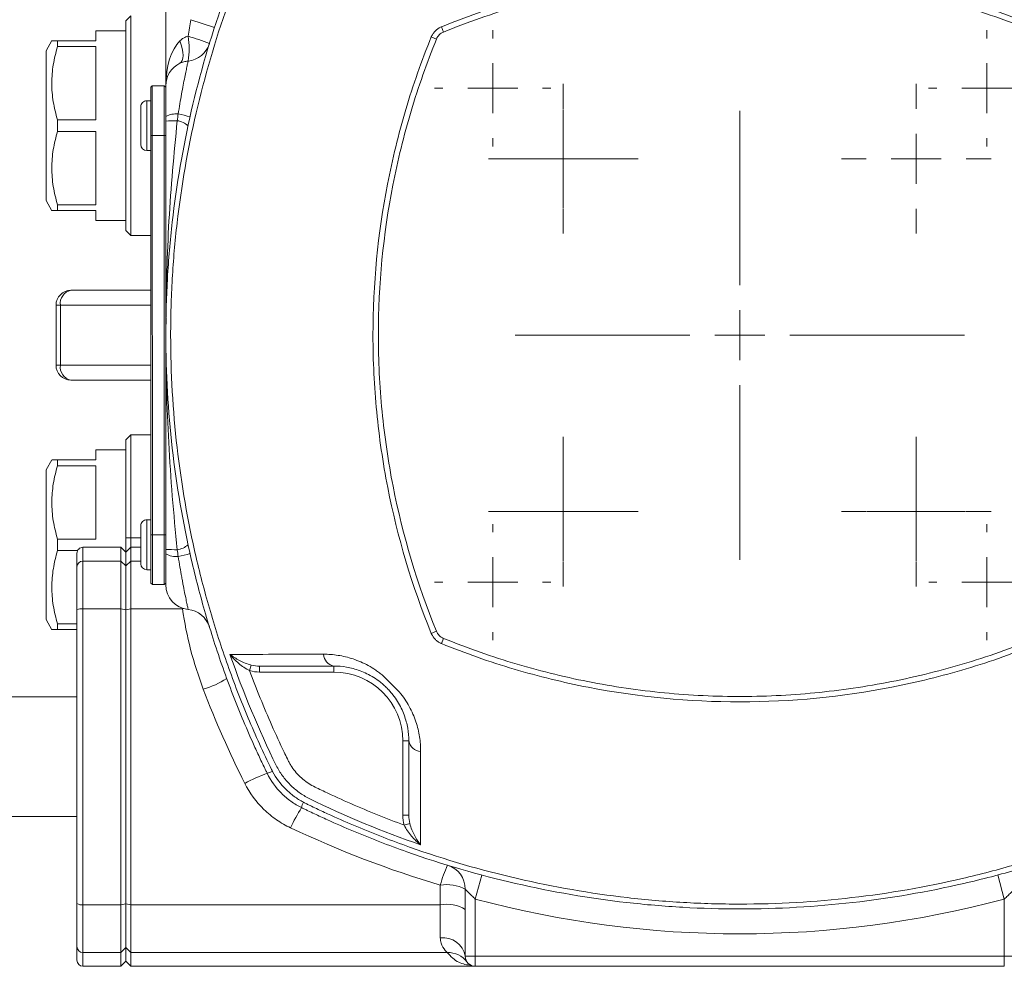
# Model space of a CAD drawing. Header units: millimetres. Extents: x 75 to 915, y -46 to 868.
# Tile 2 of 45: x 169 to 268, y -17 to 78. Entities that reach past the tile are written whole.
import ezdxf

# ---------------------------------------------------------------- set-up
doc = ezdxf.new("R2010")
doc.units = ezdxf.units.MM

# ---------------------------------------------------------------- blocks, each defined once
blk = doc.blocks.new('SW_CENTERMARKSYMBOL_3')
at = {"color": 0, "linetype": 'Continuous', "lineweight": 0}
for p, q in [((0, 5), (0, 20)), ((0, 0), (0, 2.5)), ((-5, 0), (-20, 0)), ((0, 0), (-2.5, 0)), ((0, 0), (0, -2.5)), ((0, 0), (2.5, 0)), ((5, 0), (20, 0)), ((0, -5), (0, -20))]:
    blk.add_line(p, q, dxfattribs=at)
blk = doc.blocks.new('SW_CENTERMARKSYMBOL_4')
at = {"color": 0, "linetype": 'Continuous', "lineweight": 0}
for p, q in [((0, 5), (0, 7.5)), ((0, 0), (0, 2.5)), ((-5, 0), (-7.5, 0)), ((0, 0), (-2.5, 0)), ((0, 0), (0, -2.5)), ((0, 0), (2.5, 0)), ((5, 0), (7.5, 0)), ((0, -5), (0, -7.5))]:
    blk.add_line(p, q, dxfattribs=at)
blk = doc.blocks.new('SW_CENTERMARKSYMBOL_5')
at = {"color": 0, "linetype": 'Continuous', "lineweight": 0}
for p, q in [((0, 5), (0, 7.5)), ((0, 0), (0, 2.5)), ((-5, 0), (-7.5, 0)), ((0, 0), (-2.5, 0)), ((0, 0), (0, -2.5)), ((0, 0), (2.5, 0)), ((5, 0), (7.5, 0)), ((0, -5), (0, -7.5))]:
    blk.add_line(p, q, dxfattribs=at)
blk = doc.blocks.new('SW_CENTERMARKSYMBOL_7')
at = {"color": 0, "linetype": 'Continuous', "lineweight": 0}
for p, q in [((0, 5), (0, 5.825)), ((0, 0), (0, 2.5)), ((-5, 0), (-5.825, 0)), ((0, 0), (-2.5, 0)), ((0, 0), (0, -2.5)), ((0, 0), (2.5, 0)), ((5, 0), (5.825, 0)), ((0, -5), (0, -5.825))]:
    blk.add_line(p, q, dxfattribs=at)
blk = doc.blocks.new('SW_CENTERMARKSYMBOL_8')
at = {"color": 0, "linetype": 'Continuous', "lineweight": 0}
for p, q in [((0, 5), (0, 22.5)), ((0, 0), (0, 2.5)), ((-5, 0), (-22.5, 0)), ((0, 0), (-2.5, 0)), ((0, 0), (0, -2.5)), ((0, 0), (2.5, 0)), ((5, 0), (22.5, 0)), ((0, -5), (0, -22.5))]:
    blk.add_line(p, q, dxfattribs=at)
blk = doc.blocks.new('SW_CENTERMARKSYMBOL_9')
at = {"color": 0, "linetype": 'Continuous', "lineweight": 0}
for p, q in [((0, 5), (0, 5.825)), ((0, 0), (0, 2.5)), ((-5, 0), (-5.825, 0)), ((0, 0), (-2.5, 0)), ((0, 0), (0, -2.5)), ((0, 0), (2.5, 0)), ((5, 0), (5.825, 0)), ((0, -5), (0, -5.825))]:
    blk.add_line(p, q, dxfattribs=at)
blk = doc.blocks.new('SW_CENTERMARKSYMBOL_10')
at = {"color": 0, "linetype": 'Continuous', "lineweight": 0}
for p, q in [((0, 5), (0, 5.825)), ((0, 0), (0, 2.5)), ((-5, 0), (-5.825, 0)), ((0, 0), (-2.5, 0)), ((0, 0), (0, -2.5)), ((0, 0), (2.5, 0)), ((5, 0), (5.825, 0)), ((0, -5), (0, -5.825))]:
    blk.add_line(p, q, dxfattribs=at)
blk = doc.blocks.new('SW_CENTERMARKSYMBOL_11')
at = {"color": 0, "linetype": 'Continuous', "lineweight": 0}
for p, q in [((0, 5), (0, 5.825)), ((0, 0), (0, 2.5)), ((-5, 0), (-5.825, 0)), ((0, 0), (-2.5, 0)), ((0, 0), (0, -2.5)), ((0, 0), (2.5, 0)), ((5, 0), (5.825, 0)), ((0, -5), (0, -5.825))]:
    blk.add_line(p, q, dxfattribs=at)
blk = doc.blocks.new('SW_CENTERMARKSYMBOL_12')
at = {"color": 0, "linetype": 'Continuous', "lineweight": 0}
for p, q in [((0, 2.5), (0, 4.95)), ((0, 0), (0, 2.5)), ((-2.5, 0), (-4.95, 0)), ((0, 0), (-2.5, 0)), ((0, 0), (0, -2.5)), ((0, 0), (2.5, 0)), ((2.5, 0), (4.95, 0)), ((0, -2.5), (0, -4.95))]:
    blk.add_line(p, q, dxfattribs=at)
blk = doc.blocks.new('SW_CENTERMARKSYMBOL_13')
at = {"color": 0, "linetype": 'Continuous', "lineweight": 0}
for p, q in [((0, 5), (0, 7.5)), ((0, 0), (0, 2.5)), ((-5, 0), (-7.5, 0)), ((0, 0), (-2.5, 0)), ((0, 0), (0, -2.5)), ((0, 0), (2.5, 0)), ((5, 0), (7.5, 0)), ((0, -5), (0, -7.5))]:
    blk.add_line(p, q, dxfattribs=at)
blk = doc.blocks.new('SW_CENTERMARKSYMBOL_14')
at = {"color": 0, "linetype": 'Continuous', "lineweight": 0}
for p, q in [((0, 2.5), (0, 4.95)), ((0, 0), (0, 2.5)), ((-2.5, 0), (-4.95, 0)), ((0, 0), (-2.5, 0)), ((0, 0), (0, -2.5)), ((0, 0), (2.5, 0)), ((2.5, 0), (4.95, 0)), ((0, -2.5), (0, -4.95))]:
    blk.add_line(p, q, dxfattribs=at)
blk = doc.blocks.new('SW_CENTERMARKSYMBOL_15')
at = {"color": 0, "linetype": 'Continuous', "lineweight": 0}
for p, q in [((0, 2.5), (0, 4.95)), ((0, 0), (0, 2.5)), ((-2.5, 0), (-4.95, 0)), ((0, 0), (-2.5, 0)), ((0, 0), (0, -2.5)), ((0, 0), (2.5, 0)), ((2.5, 0), (4.95, 0)), ((0, -2.5), (0, -4.95))]:
    blk.add_line(p, q, dxfattribs=at)
blk = doc.blocks.new('SW_CENTERMARKSYMBOL_16')
at = {"color": 0, "linetype": 'Continuous', "lineweight": 0}
for p, q in [((0, 5), (0, 7.5)), ((0, 0), (0, 2.5)), ((-5, 0), (-7.5, 0)), ((0, 0), (-2.5, 0)), ((0, 0), (0, -2.5)), ((0, 0), (2.5, 0)), ((5, 0), (7.5, 0)), ((0, -5), (0, -7.5))]:
    blk.add_line(p, q, dxfattribs=at)

msp = doc.modelspace()

# ---------------------------------------------------------------- linework, layer by layer
at = {"color": 7, "linetype": 'Continuous', "lineweight": 15}
for p, q in [((183.921, 70.937), (183.919, 120.937)), ((180.421, 77.936), (179.921, 77.436)), ((180.421, 77.936), (180.421, 55.936)), ((179.921, 56.436), (179.921, 77.436)), ((186.421, 77.559), (188.799, 76.788)), ((179.921, 76.436), (176.921, 76.436)), ((176.921, 75.436), (176.921, 76.436)), ((211.748, 76.319), (211.534, 76.843)), ((172.511, 75.458), (171.921, 74.436)), ((173.075, 74.86), (173.075, 75.436)), ((173.075, 75.436), (176.921, 75.436)), ((211.039, 75.61), (210.515, 75.824)), ((171.921, 59.436), (171.921, 74.436)), ((176.921, 74.861), (173.075, 74.86)), ((176.921, 67.512), (176.921, 74.861)), ((182.571, 70.937), (182.421, 70.787)), ((182.421, 65.937), (182.421, 70.787)), ((182.571, 70.937), (182.571, 65.937)), ((182.571, 70.937), (183.771, 70.937)), ((183.771, 65.937), (183.771, 70.937)), ((183.921, 70.787), (183.771, 70.937)), ((183.921, 67.857), (183.921, 70.937)), ((182.421, 69.437), (182.021, 69.436)), ((181.421, 66.936), (181.421, 68.836)), ((173.076, 66.36), (173.076, 67.512)), ((173.076, 67.512), (176.921, 67.512)), ((183.921, 67.857), (183.921, 65.937)), ((176.921, 66.361), (173.076, 66.36)), ((176.921, 59.012), (176.921, 66.361)), ((181.421, 65.036), (181.421, 66.936)), ((182.571, 65.937), (182.421, 65.937)), ((182.422, 25.937), (182.421, 65.937)), ((182.571, 65.937), (183.771, 65.937)), ((182.571, 65.937), (182.572, 25.937)), ((183.921, 65.937), (183.771, 65.937)), ((183.772, 25.937), (183.771, 65.937)), ((183.921, 65.937), (183.921, 46.112)), ((182.021, 64.436), (182.421, 64.437)), ((171.921, 59.436), (172.512, 58.413)), ((173.076, 58.436), (173.076, 59.012)), ((173.076, 59.012), (176.921, 59.012)), ((176.921, 58.436), (173.076, 58.436)), ((176.921, 57.436), (176.921, 58.436)), ((176.921, 57.436), (179.921, 57.436)), ((179.921, 56.436), (180.421, 55.936)), ((180.421, 55.936), (182.421, 55.937)), ((174.422, 50.438), (182.421, 50.438)), ((172.922, 48.938), (173.361, 48.938)), ((172.922, 48.938), (172.922, 42.938)), ((173.361, 42.938), (173.361, 48.938)), ((183.921, 45.762), (183.922, 25.937)), ((172.922, 42.938), (173.361, 42.938)), ((174.422, 41.438), (182.422, 41.438)), ((180.422, 35.936), (179.922, 35.436)), ((182.422, 35.937), (180.422, 35.936)), ((180.422, 35.936), (180.422, 25.645)), ((179.922, 25.613), (179.922, 35.436)), ((179.922, 34.436), (176.922, 34.436)), ((176.922, 33.436), (176.922, 34.436)), ((172.512, 33.458), (171.922, 32.436)), ((173.077, 32.86), (173.077, 33.436)), ((173.077, 33.436), (176.922, 33.436)), ((176.922, 32.861), (173.077, 32.86)), ((176.922, 25.512), (176.922, 32.861)), ((171.922, 17.436), (171.922, 32.436)), ((181.422, 24.936), (181.422, 26.836)), ((182.422, 27.437), (182.022, 27.436)), ((182.572, 25.937), (182.422, 25.937)), ((182.422, 21.087), (182.422, 25.937)), ((182.572, 25.937), (183.772, 25.937)), ((182.572, 25.937), (182.572, 20.937)), ((183.922, 25.937), (183.772, 25.937)), ((183.772, 20.937), (183.772, 25.937)), ((183.922, 25.937), (183.922, 24.016)), ((173.077, 24.36), (173.077, 25.512)), ((173.077, 25.512), (176.922, 25.512)), ((179.422, 24.686), (175.622, 24.686)), ((179.922, 24.186), (179.422, 24.686)), ((179.422, 23.3), (179.422, 24.686)), ((179.922, 25.613), (180.422, 25.645)), ((179.922, 24.186), (179.922, 25.613)), ((180.422, 24.686), (179.922, 24.186)), ((180.422, 25.645), (180.422, 24.686)), ((181.422, 24.686), (180.422, 24.686)), ((180.422, 24.686), (180.422, 23.3)), ((181.422, 23.036), (181.422, 24.936)), ((175.088, 24.361), (173.077, 24.36)), ((175.022, 22.71), (175.022, 24.086)), ((179.922, 22.809), (179.922, 24.186)), ((183.922, 20.937), (183.922, 24.016)), ((175.022, 18.405), (175.022, 22.71)), ((175.622, 23.3), (175.622, 18.516)), ((175.622, 23.3), (179.422, 23.3)), ((179.422, 18.516), (179.422, 23.3)), ((179.922, 22.809), (179.422, 23.3)), ((180.422, 23.3), (179.922, 22.809)), ((179.922, 18.423), (179.922, 22.809)), ((180.422, 23.3), (180.422, 18.516)), ((182.022, 22.436), (182.422, 22.437)), ((182.422, 21.087), (182.572, 20.937)), ((182.572, 20.937), (183.772, 20.937)), ((183.772, 20.937), (183.922, 21.087)), ((175.023, -11.032), (175.022, 18.405)), ((175.622, 18.516), (175.623, -11.143)), ((175.622, 18.516), (179.422, 18.516)), ((179.423, -11.143), (179.422, 18.516)), ((179.922, 18.423), (179.422, 18.516)), ((180.422, 18.516), (179.922, 18.423)), ((179.923, -11.051), (179.922, 18.423)), ((180.422, 18.516), (180.423, -11.143)), ((180.422, 18.516), (185.603, 18.516)), ((171.922, 17.436), (172.513, 16.413)), ((173.077, 16.436), (173.077, 17.012)), ((173.077, 17.012), (175.022, 17.012)), ((175.022, 16.436), (173.077, 16.436)), ((211.041, 16.264), (210.516, 16.05)), ((211.75, 15.556), (211.535, 15.031)), ((192.483, 12.879), (192.319, 12.317)), ((193.309, 12.778), (193.309, 12.178)), ((200.764, 12.178), (193.309, 12.178)), ((200.764, 12.778), (200.764, 12.178)), ((175.023, 9.686), (162.623, 9.686)), ((208.264, 5.279), (207.664, 5.279)), ((207.664, -2.177), (207.664, 5.279)), ((162.623, -2.314), (175.023, -2.314)), ((208.264, -2.177), (207.664, -2.177)), ((208.365, -3.003), (207.803, -3.166)), ((214.923, -10.578), (215.569, -8.163)), ((267.923, -10.576), (267.277, -8.161)), ((211.423, -11.142), (211.423, -9.172)), ((213.923, -16.313), (213.923, -9.574)), ((214.923, -10.578), (214.923, -16.313)), ((267.923, -16.311), (267.923, -10.576)), ((175.023, -15.338), (175.023, -11.032)), ((175.623, -11.143), (179.423, -11.143)), ((175.623, -11.143), (175.623, -15.927)), ((179.923, -11.051), (179.423, -11.143)), ((179.423, -15.927), (179.423, -11.143)), ((180.423, -11.143), (179.923, -11.051)), ((179.923, -15.436), (179.923, -11.051)), ((180.423, -11.143), (211.423, -11.142)), ((180.423, -11.143), (180.423, -15.927)), ((211.423, -14.465), (211.423, -11.142)), ((175.023, -16.714), (175.023, -15.338)), ((179.923, -15.436), (179.423, -15.927)), ((180.423, -15.927), (179.923, -15.436)), ((179.923, -16.814), (179.923, -15.436)), ((175.623, -15.927), (179.423, -15.927)), ((179.423, -17.314), (179.423, -15.927)), ((180.423, -15.927), (212.101, -15.926)), ((180.423, -15.927), (180.423, -17.314)), ((213.923, -16.313), (214.923, -16.313)), ((214.923, -16.313), (267.923, -16.311)), ((214.923, -17.313), (214.923, -16.313)), ((268.923, -16.311), (267.923, -16.311)), ((267.923, -17.311), (267.923, -16.311)), ((175.623, -17.314), (179.423, -17.314)), ((179.423, -17.314), (179.923, -16.814)), ((179.923, -16.814), (180.423, -17.314)), ((180.423, -17.314), (214.923, -17.313)), ((267.923, -17.311), (214.923, -17.313))]:
    msp.add_line(p, q, dxfattribs=at)
at = {"color": 8, "linetype": 'Continuous', "lineweight": 15}
for p, q in [((182.021, 64.436), (182.021, 69.436)), ((173.361, 48.938), (182.421, 48.938)), ((183.922, 46.358), (183.945, 47.678)), ((173.361, 42.938), (182.422, 42.938)), ((182.022, 22.436), (182.022, 27.436)), ((175.622, 24.686), (175.622, 23.3)), ((180.422, 25.645), (181.422, 25.645)), ((180.422, 23.3), (181.422, 23.3)), ((185.603, 18.516), (185.734, 18.533)), ((175.623, -15.927), (175.623, -17.314))]:
    msp.add_line(p, q, dxfattribs=at)
at = {"color": 7, "linetype": 'Continuous', "lineweight": 15, "flags": 128}
msp.add_lwpolyline([(185.331, 73.187), (185.469, 73.295), (185.571, 73.466), (185.633, 73.696), (185.654, 73.978), (185.633, 74.303), (185.571, 74.662), (185.469, 75.043), (185.331, 75.437)], dxfattribs=at)
at = {"color": 7, "linetype": 'Continuous', "lineweight": 15}
for centre, radius, start, end in [((181.501, 58.86), 17.661, 67.40389, 74.71063), ((179.358, 74.655), 6.913, 349.6588, 10.34444), ((185.901, 75.896), 2.495, 275.91857, 342.98059), ((186.421, 70.937), 2.5, 115.84355, 180.00162), ((182.021, 68.836), 0.6, 90.00162, 180.00162), ((184.971, 65.936), 2.189, 84.92754, 118.65755), ((180.504, 46.392), 22.218, 74.75413, 77.89304), ((184.874, 52.862), 14.57, 89.25241, 93.74876), ((184.815, 65.444), 2.002, 48.16169, 82.86663), ((182.021, 65.036), 0.6, 180.00162, 270.00162), ((174.422, 48.938), 1.5, 90, 180), ((174.687, 49.125), 1.339, 101.42175, 188.04947), ((174.422, 42.938), 1.5, 180, 270), ((174.687, 42.75), 1.339, 171.95053, 258.57825), ((182.022, 26.836), 0.6, 90.00162, 180.00162), ((175.622, 24.086), 0.6, 90.00162, 180.00162), ((184.816, 26.429), 2.002, 277.13661, 311.84156), ((184.874, 39.011), 14.57, 266.25448, 270.75083), ((184.972, 25.937), 2.189, 241.34569, 275.0757), ((180.504, 45.481), 22.218, 282.1102, 285.24911), ((175.617, 22.705), 0.595, 89.50516, 179.49641), ((182.022, 23.036), 0.6, 180.00162, 270.00162), ((186.422, 20.937), 2.5, 180.00162, 264.03476), ((175.477, 17.623), 0.904, 80.7844, 120.22241), ((185.903, 15.964), 2.5, 17.00443, 84.03476), ((200.974, 14.021), 1.261, 182.58532, 260.38362), ((200.764, 5.278), 6.9, 0.00162, 90.00162), ((185.433, 18.489), 8.329, 285.63051, 303.45528), ((209.507, 5.489), 1.261, 189.61992, 267.41788), ((201.385, -17.146), 20.527, 110.8607, 117.74404), ((193.699, 3.935), 1.937, 281.1784, 298.11891), ((199.404, -1.778), 1.919, 151.86665, 168.97055), ((209.525, -9.23), 14.326, 146.91946, 156.13652), ((221.648, -11.805), 10.559, 154.04217, 165.55993), ((211.423, -9.574), 2.5, 0.00162, 72.98297), ((212.032, -13.362), 4.234, 63.46911, 98.27032), ((241.42, 88.438), 102.5, 255.01837, 284.98487), ((175.478, -10.251), 0.904, 239.78083, 279.21884), ((212.027, -14.862), 3.768, 59.78083, 99.21884), ((211.707, -16.696), 2.249, 9.82179, 97.2437), ((175.618, -15.332), 0.595, 180.50684, 270.49808), ((175.623, -16.714), 0.6, 180.00162, 270.00162), ((212.175, -18.341), 2.416, 36.49374, 91.74801), ((214.923, -16.313), 1, 180.00162, 270.00162)]:
    msp.add_arc(centre, radius, start, end, dxfattribs=at)
msp.add_ellipse((186.421, 70.937), major_axis=(0, 5), ratio=0.5, start_param=0.451027, end_param=1.570796, dxfattribs=at)
for points, knots in [([(194.075, 2.035), (194.023, 2.142), (193.97, 2.249), (193.867, 2.464), (193.711, 2.786), (193.353, 3.539), (192.653, 5.053), (192.082, 6.362), (190.976, 8.996), (190.289, 10.773), (189.017, 14.368), (188.433, 16.181), (187.375, 19.818), (186.899, 21.645), (185.63, 27.154), (184.993, 30.861), (184.139, 38.345), (183.922, 42.122), (183.921, 47.842), (183.976, 49.744), (184.192, 53.525), (184.353, 55.406), (184.994, 61.021), (185.63, 64.729), (187.322, 72.07), (188.378, 75.704), (190.287, 81.098), (190.974, 82.876), (192.079, 85.511), (192.46, 86.384), (193.051, 87.685), (193.351, 88.334), (193.709, 89.088), (193.864, 89.41), (193.968, 89.624), (194.02, 89.732), (194.072, 89.839)], [0, 0, 0, 0, 0.003906, 0.003906, 0.007813, 0.015625, 0.03125, 0.0625, 0.0625, 0.125, 0.125, 0.1875, 0.1875, 0.25, 0.25, 0.375, 0.375, 0.5, 0.5, 0.5625, 0.5625, 0.625, 0.625, 0.75, 0.75, 0.875, 0.875, 0.9375, 0.9375, 0.96875, 0.96875, 0.984375, 0.992188, 0.996094, 0.996094, 1, 1, 1, 1]), ([(194.516, 89.468), (194.488, 89.415), (194.464, 89.362), (194.412, 89.255), (194.334, 89.096), (194.155, 88.723), (193.799, 87.976), (193.105, 86.475), (192.537, 85.176), (191.439, 82.564), (190.756, 80.8), (188.858, 75.453), (187.806, 71.851), (186.118, 64.572), (185.481, 60.897), (184.839, 55.328), (184.677, 53.463), (184.515, 50.65), (184.474, 49.711), (184.42, 47.826), (184.406, 46.881), (184.406, 42.153), (184.625, 38.407), (185.481, 30.986), (186.117, 27.31), (187.384, 21.849), (187.858, 20.037), (188.912, 16.432), (189.493, 14.635), (190.759, 11.071), (191.441, 9.309), (192.54, 6.697), (192.918, 5.832), (193.699, 4.111), (194.103, 3.255), (194.518, 2.406)], [0, 0, 0, 0, 0.001953, 0.001953, 0.003906, 0.007813, 0.015625, 0.03125, 0.0625, 0.0625, 0.125, 0.125, 0.25, 0.25, 0.375, 0.375, 0.4375, 0.4375, 0.46875, 0.46875, 0.5, 0.5, 0.625, 0.625, 0.75, 0.75, 0.8125, 0.8125, 0.875, 0.875, 0.9375, 0.9375, 0.96875, 0.96875, 1, 1, 1, 1]), ([(211.534, 76.843), (212.725, 77.328), (213.927, 77.783), (216.353, 78.635), (217.578, 79.031), (221.264, 80.128), (223.741, 80.735), (231.227, 82.193), (236.293, 82.687), (246.578, 82.685), (251.652, 82.19), (257.911, 80.966), (259.159, 80.691), (261.645, 80.079), (262.886, 79.741), (266.58, 78.638), (269.005, 77.784), (271.386, 76.813)], [0, 0, 0, 0, 0.0625, 0.0625, 0.125, 0.125, 0.25, 0.25, 0.5, 0.5, 0.75, 0.75, 0.8125, 0.8125, 0.875, 0.875, 1, 1, 1, 1]), ([(271.96, 75.222), (271.899, 75.373), (271.838, 75.523), (271.716, 75.824), (271.623, 75.962), (271.446, 76.129), (271.379, 76.178), (271.24, 76.261), (271.164, 76.292), (270.938, 76.384), (270.786, 76.445), (270.029, 76.749), (269.42, 76.984), (267.585, 77.666), (266.352, 78.091), (263.865, 78.878), (262.61, 79.241), (260.09, 79.902), (258.826, 80.201), (252.484, 81.534), (247.34, 82.096), (240.821, 82.155), (239.516, 82.134), (236.921, 82.027), (235.629, 81.942), (231.768, 81.591), (229.213, 81.231), (224.143, 80.261), (221.627, 79.651), (217.884, 78.542), (216.64, 78.14), (214.177, 77.275), (212.956, 76.812), (211.748, 76.319)], [0, 0, 0, 0, 0.007813, 0.007813, 0.015625, 0.015625, 0.019531, 0.019531, 0.023438, 0.023438, 0.03125, 0.03125, 0.0625, 0.0625, 0.125, 0.125, 0.1875, 0.1875, 0.25, 0.25, 0.5, 0.5, 0.5625, 0.5625, 0.625, 0.625, 0.75, 0.75, 0.875, 0.875, 0.9375, 0.9375, 1, 1, 1, 1]), ([(210.546, 75.902), (210.595, 76.001), (210.653, 76.095), (210.779, 76.271), (210.849, 76.354), (211.08, 76.585), (211.259, 76.714), (211.455, 76.812)], [0, 0, 0, 0, 0.25, 0.25, 0.5, 0.5, 1, 1, 1, 1]), ([(211.748, 76.319), (211.668, 76.286), (211.588, 76.253), (211.441, 76.163), (211.372, 76.108), (211.25, 75.986), (211.197, 75.919), (211.129, 75.809), (211.108, 75.77), (211.071, 75.691), (211.056, 75.651), (211.039, 75.61)], [0, 0, 0, 0, 0.25, 0.25, 0.5, 0.5, 0.75, 0.75, 0.875, 0.875, 1, 1, 1, 1]), ([(211.455, 76.812), (211.455, 76.812), (211.456, 76.812), (211.456, 76.812), (211.482, 76.822), (211.508, 76.833), (211.534, 76.843)], [-0.00000006, -0.00000006, -0.00000006, -0.00000006, 0, 0, 0, 0.00008441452, 0.00008441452, 0.00008441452, 0.00008441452]), ([(172.549, 75.436), (172.537, 75.436), (172.497, 75.436), (172.766, 75.436), (173.022, 75.436), (173.075, 75.436)], [0, 0, 0, 0, 0.249746, 0.842193, 1, 1, 1, 1]), ([(185.331, 75.437), (185.443, 75.545), (185.566, 75.642), (185.843, 75.802), (185.997, 75.864), (186.159, 75.896)], [0, 0, 0, 0, 0.5, 0.5, 1, 1, 1, 1]), ([(210.516, 16.05), (208.576, 20.819), (207.128, 25.699), (205.664, 33.179), (205.295, 35.7), (204.923, 39.521), (204.829, 40.805), (204.705, 43.372), (204.674, 44.651), (204.673, 51.034), (205.16, 56.087), (206.374, 62.336), (206.647, 63.583), (207.257, 66.069), (207.593, 67.31), (208.693, 71.011), (209.545, 73.44), (210.515, 75.824)], [0, 0, 0, 0, 0.25, 0.25, 0.375, 0.375, 0.4375, 0.4375, 0.5, 0.5, 0.75, 0.75, 0.8125, 0.8125, 0.875, 0.875, 1, 1, 1, 1]), ([(211.039, 75.61), (210.074, 73.243), (209.226, 70.835), (208.129, 67.163), (207.794, 65.93), (207.187, 63.462), (206.914, 62.224), (205.701, 56.019), (205.213, 51.002), (205.214, 44.664), (205.245, 43.392), (205.369, 40.843), (205.463, 39.568), (205.835, 35.773), (206.204, 33.271), (207.665, 25.843), (209.109, 20.999), (211.041, 16.264)], [0, 0, 0, 0, 0.125, 0.125, 0.1875, 0.1875, 0.25, 0.25, 0.5, 0.5, 0.5625, 0.5625, 0.625, 0.625, 0.75, 0.75, 1, 1, 1, 1]), ([(210.515, 75.824), (210.525, 75.85), (210.536, 75.876), (210.546, 75.902), (210.546, 75.902), (210.546, 75.902), (210.546, 75.902)], [0, 0, 0, 0, 0.00008451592, 0.00008451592, 0.00008451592, 0.00008457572, 0.00008457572, 0.00008457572, 0.00008457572]), ([(173.075, 74.86), (172.896, 74.258), (172.751, 73.652), (172.552, 72.432), (172.499, 71.818), (172.497, 70.58), (172.55, 69.954), (172.75, 68.724), (172.896, 68.116), (173.076, 67.512)], [0, 0, 0, 0, 0.25, 0.25, 0.5, 0.5, 0.75, 0.75, 1, 1, 1, 1]), ([(185.164, 68.116), (185.218, 68.46), (185.273, 68.801), (185.386, 69.471), (185.442, 69.794), (185.554, 70.416), (185.61, 70.718), (185.718, 71.282), (185.769, 71.543), (185.865, 72.024), (185.911, 72.245), (185.991, 72.629), (186.026, 72.795), (186.085, 73.072), (186.109, 73.183), (186.143, 73.343), (186.154, 73.394), (186.159, 73.414)], [0, 0, 0, 0, 0.125, 0.125, 0.25, 0.25, 0.375, 0.375, 0.5, 0.5, 0.625, 0.625, 0.75, 0.75, 0.875, 0.875, 1, 1, 1, 1]), ([(186.159, 73.414), (186.004, 73.398), (185.854, 73.37), (185.578, 73.293), (185.45, 73.244), (185.331, 73.187)], [0, 0, 0, 0, 0.5, 0.5, 1, 1, 1, 1]), ([(183.921, 67.401), (183.921, 65.598), (183.921, 63.8), (183.921, 60.209), (183.921, 58.418), (183.921, 53.056), (183.921, 49.494), (183.921, 45.937)], [0, 0, 0, 0, 0.25, 0.25, 0.5, 0.5, 1, 1, 1, 1]), ([(173.076, 66.36), (172.896, 65.758), (172.751, 65.152), (172.553, 63.932), (172.499, 63.318), (172.498, 62.08), (172.551, 61.454), (172.75, 60.224), (172.896, 59.616), (173.076, 59.012)], [0, 0, 0, 0, 0.25, 0.25, 0.5, 0.5, 0.75, 0.75, 1, 1, 1, 1]), ([(173.076, 58.436), (173.022, 58.436), (172.772, 58.436), (172.501, 58.436), (172.54, 58.436), (172.552, 58.436)], [0, 0, 0, 0, 0.157805, 0.735384, 1, 1, 1, 1]), ([(185.065, 24.442), (184.88, 26.227), (184.715, 28.015), (184.43, 31.595), (184.31, 33.386), (184.02, 38.761), (183.922, 42.349), (183.921, 45.937)], [0, 0, 0, 0, 0.25, 0.25, 0.5, 0.5, 1, 1, 1, 1]), ([(183.922, 24.472), (183.922, 26.275), (183.922, 28.073), (183.922, 31.665), (183.922, 33.455), (183.922, 38.818), (183.922, 42.379), (183.921, 45.937)], [0, 0, 0, 0, 0.25, 0.25, 0.5, 0.5, 1, 1, 1, 1]), ([(173.077, 32.86), (172.897, 32.258), (172.752, 31.652), (172.553, 30.432), (172.5, 29.818), (172.499, 28.58), (172.552, 27.954), (172.751, 26.724), (172.897, 26.116), (173.077, 25.512)], [0, 0, 0, 0, 0.25, 0.25, 0.5, 0.5, 0.75, 0.75, 1, 1, 1, 1]), ([(172.55, 33.436), (172.538, 33.436), (172.498, 33.436), (172.767, 33.436), (173.023, 33.436), (173.077, 33.436)], [0, 0, 0, 0, 0.249746, 0.842193, 1, 1, 1, 1]), ([(173.077, 24.36), (172.897, 23.758), (172.753, 23.152), (172.554, 21.932), (172.5, 21.318), (172.499, 20.08), (172.552, 19.454), (172.752, 18.224), (172.897, 17.616), (173.077, 17.012)], [0, 0, 0, 0, 0.25, 0.25, 0.5, 0.5, 0.75, 0.75, 1, 1, 1, 1]), ([(186.162, 18.45), (186.162, 18.45), (186.155, 18.483), (186.126, 18.616), (186.105, 18.715), (186.049, 18.974), (186.015, 19.133), (185.936, 19.516), (185.891, 19.733), (185.792, 20.223), (185.739, 20.491), (185.656, 20.921), (185.628, 21.069), (185.571, 21.376), (185.541, 21.536), (185.454, 22.021), (185.395, 22.355), (185.279, 23.043), (185.221, 23.399), (185.165, 23.757)], [0, 0, 0, 0, 0.125, 0.125, 0.25, 0.25, 0.375, 0.375, 0.5, 0.5, 0.625, 0.625, 0.6875, 0.6875, 0.75, 0.75, 0.875, 0.875, 1, 1, 1, 1]), ([(187.677, 10.469), (187.181, 11.781), (186.755, 13.107), (186.058, 15.788), (185.786, 17.144), (185.603, 18.516)], [0, 0, 0, 0, 0.5, 0.5, 1, 1, 1, 1]), ([(187.841, 17.528), (187.883, 17.48), (187.998, 17.347), (188.122, 17.124), (188.218, 16.914), (188.263, 16.789), (188.28, 16.735), (188.285, 16.722), (188.287, 16.714), (188.289, 16.708), (188.291, 16.702), (188.29, 16.705), (188.281, 16.734), (188.247, 16.847), (188.229, 16.905)], [0, 0, 0, 0, 0.072882, 0.198598, 0.286704, 0.336746, 0.347374, 0.353686, 0.359826, 0.369218, 0.388757, 0.44825, 0.718462, 1, 1, 1, 1]), ([(173.077, 16.436), (173.023, 16.436), (172.773, 16.436), (172.503, 16.436), (172.541, 16.436), (172.553, 16.436)], [0, 0, 0, 0, 0.157805, 0.735384, 1, 1, 1, 1]), ([(210.548, 15.972), (210.548, 15.972), (210.548, 15.972), (210.548, 15.972), (210.537, 15.998), (210.527, 16.024), (210.516, 16.05)], [-0.00000006, -0.00000006, -0.00000006, -0.00000006, 0, 0, 0, 0.00008441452, 0.00008441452, 0.00008441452, 0.00008441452]), ([(211.457, 15.063), (211.359, 15.111), (211.265, 15.169), (211.089, 15.296), (211.006, 15.365), (210.775, 15.597), (210.645, 15.776), (210.548, 15.972)], [0, 0, 0, 0, 0.25, 0.25, 0.5, 0.5, 1, 1, 1, 1]), ([(211.041, 16.264), (211.074, 16.184), (211.107, 16.104), (211.197, 15.958), (211.252, 15.889), (211.373, 15.766), (211.441, 15.714), (211.551, 15.646), (211.589, 15.625), (211.668, 15.588), (211.709, 15.572), (211.75, 15.556)], [0, 0, 0, 0, 0.25, 0.25, 0.5, 0.5, 0.75, 0.75, 0.875, 0.875, 1, 1, 1, 1]), ([(211.75, 15.556), (212.958, 15.063), (214.179, 14.6), (216.641, 13.736), (217.884, 13.334), (221.633, 12.223), (224.153, 11.612), (229.229, 10.642), (231.786, 10.282), (235.65, 9.933), (236.942, 9.848), (239.537, 9.742), (240.842, 9.722), (244.753, 9.758), (247.342, 9.912), (252.482, 10.472), (255.033, 10.879), (258.833, 11.678), (260.095, 11.976), (262.61, 12.636), (263.864, 12.999), (266.352, 13.787), (267.586, 14.211), (269.421, 14.894), (270.03, 15.129), (270.787, 15.432), (270.939, 15.494), (271.165, 15.586), (271.241, 15.617), (271.382, 15.7), (271.448, 15.75), (271.567, 15.861), (271.621, 15.924), (271.712, 16.06), (271.749, 16.131), (271.841, 16.356), (271.901, 16.506), (271.962, 16.656)], [0, 0, 0, 0, 0.0625, 0.0625, 0.125, 0.125, 0.25, 0.25, 0.375, 0.375, 0.4375, 0.4375, 0.5, 0.5, 0.625, 0.625, 0.75, 0.75, 0.8125, 0.8125, 0.875, 0.875, 0.9375, 0.9375, 0.96875, 0.96875, 0.976563, 0.976563, 0.980469, 0.980469, 0.984375, 0.984375, 0.988281, 0.988281, 0.992188, 0.992188, 1, 1, 1, 1]), ([(211.535, 15.031), (211.509, 15.042), (211.483, 15.052), (211.457, 15.063), (211.457, 15.063), (211.457, 15.063), (211.457, 15.063)], [0, 0, 0, 0, 0.00008451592, 0.00008451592, 0.00008451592, 0.00008457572, 0.00008457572, 0.00008457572, 0.00008457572]), ([(271.388, 15.065), (269.007, 14.093), (266.581, 13.239), (261.654, 11.768), (259.17, 11.157), (251.669, 9.689), (246.599, 9.193), (236.316, 9.188), (231.246, 9.68), (223.75, 11.139), (221.27, 11.746), (216.346, 13.21), (213.917, 14.063), (211.535, 15.031)], [0, 0, 0, 0, 0.125, 0.125, 0.25, 0.25, 0.5, 0.5, 0.75, 0.75, 0.875, 0.875, 1, 1, 1, 1]), ([(190.351, 13.953), (191.756, 13.952), (193.243, 13.953), (196.368, 13.957), (198.005, 13.96), (199.715, 13.964)], [0, 0, 0, 0, 0.5, 0.5, 1, 1, 1, 1]), ([(192.483, 12.879), (192.267, 12.934), (192.063, 13.004), (191.67, 13.16), (191.482, 13.248), (191.129, 13.432), (190.961, 13.53), (190.643, 13.735), (190.491, 13.843), (190.351, 13.953)], [0, 0, 0, 0, 0.25, 0.25, 0.5, 0.5, 0.75, 0.75, 1, 1, 1, 1]), ([(192.319, 12.317), (192.115, 12.414), (191.924, 12.527), (191.558, 12.775), (191.384, 12.91), (191.058, 13.189), (190.904, 13.335), (190.614, 13.637), (190.477, 13.794), (190.351, 13.953)], [0, 0, 0, 0, 0.25, 0.25, 0.5, 0.5, 0.75, 0.75, 1, 1, 1, 1]), ([(199.715, 13.964), (200.194, 13.966), (200.68, 13.93), (201.669, 13.777), (202.171, 13.658), (203.191, 13.319), (203.701, 13.1), (204.456, 12.686), (204.706, 12.533), (205.074, 12.284), (205.195, 12.197), (205.435, 12.016), (205.556, 11.92), (205.672, 11.823)], [0, 0, 0, 0, 0.25, 0.25, 0.5, 0.5, 0.75, 0.75, 0.875, 0.875, 0.9375, 0.9375, 1, 1, 1, 1]), ([(192.319, 12.317), (193.005, 10.465), (193.746, 8.635), (194.939, 5.926), (195.351, 5.029), (195.883, 3.915), (195.99, 3.692), (196.152, 3.359), (196.206, 3.249), (196.323, 3.033), (196.385, 2.928), (196.71, 2.412), (197.017, 2.034), (197.554, 1.521), (197.746, 1.361), (198.139, 1.07), (198.342, 0.938), (198.761, 0.703), (198.978, 0.601), (199.41, 0.393), (200.491, -0.125), (201.582, -0.622), (204.218, -1.779), (206, -2.499), (207.803, -3.166)], [0, 0, 0, 0, 0.25, 0.25, 0.375, 0.375, 0.40625, 0.40625, 0.421875, 0.421875, 0.4375, 0.4375, 0.5, 0.5, 0.53125, 0.53125, 0.5625, 0.5625, 0.59375, 0.59375, 0.625, 0.75, 0.75, 1, 1, 1, 1]), ([(200.764, 12.778), (199.429, 12.778), (198.14, 12.778), (195.654, 12.778), (194.456, 12.778), (193.309, 12.778)], [0, 0, 0, 0, 0.5, 0.5, 1, 1, 1, 1]), ([(208.264, 5.279), (208.264, 5.691), (208.23, 6.116), (208.081, 6.981), (207.967, 7.423), (207.717, 8.101), (207.62, 8.33), (207.399, 8.784), (207.276, 9.009), (206.998, 9.457), (206.844, 9.679), (206.585, 10.009), (206.496, 10.117), (206.302, 10.338), (206.197, 10.452), (205.977, 10.673), (205.866, 10.778), (205.697, 10.928), (205.641, 10.977), (205.531, 11.069), (205.477, 11.113), (205.201, 11.332), (204.977, 11.489), (204.522, 11.774), (204.293, 11.901), (203.836, 12.125), (203.608, 12.223), (203.151, 12.392), (202.924, 12.464), (202.478, 12.584), (202.257, 12.632), (201.604, 12.744), (201.179, 12.778), (200.764, 12.778)], [0, 0, 0, 0, 0.125, 0.125, 0.25, 0.25, 0.3125, 0.3125, 0.375, 0.375, 0.4375, 0.4375, 0.46875, 0.46875, 0.5, 0.5, 0.53125, 0.53125, 0.546875, 0.546875, 0.5625, 0.5625, 0.625, 0.625, 0.6875, 0.6875, 0.75, 0.75, 0.8125, 0.8125, 0.875, 0.875, 1, 1, 1, 1]), ([(205.672, 11.823), (205.801, 11.685), (205.939, 11.551), (206.214, 11.282), (206.351, 11.145), (206.627, 10.868), (206.766, 10.729), (207.037, 10.454), (207.171, 10.317), (207.308, 10.187)], [0, 0, 0, 0, 0.25, 0.25, 0.5, 0.5, 0.75, 0.75, 1, 1, 1, 1]), ([(207.308, 10.187), (207.703, 9.714), (208.032, 9.224), (208.444, 8.474), (208.568, 8.221), (208.79, 7.711), (208.888, 7.454), (209.142, 6.693), (209.261, 6.191), (209.416, 5.201), (209.451, 4.71), (209.45, 4.23)], [0, 0, 0, 0, 0.25, 0.25, 0.375, 0.375, 0.5, 0.5, 0.75, 0.75, 1, 1, 1, 1]), ([(208.264, -2.177), (208.264, -1.029), (208.264, 0.169), (208.264, 2.655), (208.264, 3.944), (208.264, 5.279)], [0, 0, 0, 0, 0.5, 0.5, 1, 1, 1, 1]), ([(209.45, 4.23), (209.446, 2.52), (209.442, 0.883), (209.439, -2.241), (209.439, -3.73), (209.44, -5.134)], [0, 0, 0, 0, 0.5, 0.5, 1, 1, 1, 1]), ([(197.521, -1.411), (197.146, -1.228), (196.791, -1.016), (196.121, -0.538), (195.806, -0.271), (194.921, 0.614), (194.441, 1.285), (194.075, 2.035)], [0, 0, 0, 0, 0.25, 0.25, 0.5, 0.5, 1, 1, 1, 1]), ([(194.518, 2.406), (194.518, 2.406), (194.518, 2.406), (194.518, 2.406), (194.549, 2.346), (194.581, 2.286), (194.612, 2.227)], [-0.0000000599, -0.0000000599, -0.0000000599, -0.0000000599, 0, 0, 0, 0.0002023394, 0.0002023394, 0.0002023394, 0.0002023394]), ([(194.612, 2.227), (194.964, 1.568), (195.404, 0.973), (196.196, 0.182), (196.476, -0.06), (197.07, -0.499), (197.383, -0.697), (197.712, -0.873)], [0, 0, 0, 0, 0.5, 0.5, 0.75, 0.75, 1, 1, 1, 1]), ([(198.286, -0.497), (198.111, -0.408), (197.937, -0.311), (197.601, -0.104), (197.437, 0.005), (196.959, 0.353), (196.655, 0.612), (196.098, 1.17), (195.842, 1.469), (195.494, 1.948), (195.383, 2.112), (195.175, 2.45), (195.078, 2.625), (194.989, 2.8)], [0, 0, 0, 0, 0.125, 0.125, 0.25, 0.25, 0.5, 0.5, 0.75, 0.75, 0.875, 0.875, 1, 1, 1, 1]), ([(196.423, -3.435), (195.928, -3.2), (195.458, -2.928), (194.568, -2.314), (194.147, -1.97), (192.966, -0.828), (192.323, 0.041), (191.829, 1.021)], [0, 0, 0, 0, 0.25, 0.25, 0.5, 0.5, 1, 1, 1, 1]), ([(197.712, -0.873), (197.772, -0.905), (197.832, -0.937), (197.892, -0.968), (197.892, -0.968), (197.892, -0.968), (197.892, -0.968)], [0, 0, 0, 0, 0.0002029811, 0.0002029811, 0.0002029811, 0.0002030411, 0.0002030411, 0.0002030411, 0.0002030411]), ([(197.892, -0.968), (197.944, -0.995), (197.998, -1.02), (198.104, -1.071), (198.264, -1.149), (198.637, -1.329), (199.384, -1.684), (200.885, -2.379), (202.183, -2.946), (204.796, -4.044), (206.559, -4.727), (211.907, -6.626), (215.509, -7.677), (222.787, -9.365), (226.463, -10.002), (232.032, -10.644), (233.897, -10.806), (236.709, -10.968), (237.649, -11.009), (239.533, -11.064), (240.479, -11.077), (245.207, -11.077), (248.953, -10.858), (256.374, -10.003), (260.05, -9.366), (265.511, -8.099), (267.322, -7.625), (270.928, -6.571), (272.724, -5.99), (276.289, -4.725), (278.051, -4.042), (280.663, -2.944), (281.528, -2.565), (283.249, -1.784), (284.105, -1.38), (284.954, -0.965)], [0, 0, 0, 0, 0.001953, 0.001953, 0.003906, 0.007813, 0.015625, 0.03125, 0.0625, 0.0625, 0.125, 0.125, 0.25, 0.25, 0.375, 0.375, 0.4375, 0.4375, 0.46875, 0.46875, 0.5, 0.5, 0.625, 0.625, 0.75, 0.75, 0.8125, 0.8125, 0.875, 0.875, 0.9375, 0.9375, 0.96875, 0.96875, 1, 1, 1, 1]), ([(285.325, -1.408), (285.218, -1.461), (285.11, -1.513), (284.896, -1.617), (284.574, -1.772), (283.82, -2.13), (282.307, -2.83), (280.998, -3.402), (278.364, -4.507), (276.587, -5.194), (272.991, -6.467), (271.179, -7.05), (267.542, -8.108), (265.714, -8.584), (260.206, -9.854), (256.498, -10.49), (249.014, -11.344), (245.237, -11.562), (239.518, -11.562), (237.616, -11.507), (233.835, -11.292), (231.954, -11.131), (226.338, -10.49), (222.631, -9.853), (215.29, -8.161), (211.656, -7.106), (206.261, -5.197), (204.483, -4.51), (201.849, -3.404), (200.976, -3.023), (199.674, -2.433), (199.025, -2.133), (198.272, -1.775), (197.95, -1.619), (197.735, -1.515), (197.628, -1.463), (197.521, -1.411)], [0, 0, 0, 0, 0.003906, 0.003906, 0.007812, 0.015625, 0.03125, 0.0625, 0.0625, 0.125, 0.125, 0.1875, 0.1875, 0.25, 0.25, 0.375, 0.375, 0.5, 0.5, 0.5625, 0.5625, 0.625, 0.625, 0.75, 0.75, 0.875, 0.875, 0.9375, 0.9375, 0.96875, 0.96875, 0.984375, 0.992188, 0.996094, 0.996094, 1, 1, 1, 1]), ([(207.803, -3.166), (207.9, -3.371), (208.013, -3.562), (208.261, -3.927), (208.396, -4.101), (208.676, -4.428), (208.821, -4.581), (209.123, -4.871), (209.281, -5.009), (209.44, -5.134)], [0, 0, 0, 0, 0.25, 0.25, 0.5, 0.5, 0.75, 0.75, 1, 1, 1, 1]), ([(208.365, -3.003), (208.42, -3.219), (208.49, -3.423), (208.646, -3.815), (208.734, -4.003), (208.919, -4.357), (209.016, -4.525), (209.221, -4.843), (209.329, -4.994), (209.44, -5.134)], [0, 0, 0, 0, 0.25, 0.25, 0.5, 0.5, 0.75, 0.75, 1, 1, 1, 1]), ([(214.923, -10.578), (214.807, -10.469), (214.692, -10.358), (214.473, -10.143), (214.367, -10.037), (214.177, -9.843), (214.091, -9.753), (213.964, -9.618), (213.923, -9.574), (213.923, -9.574)], [0, 0, 0, 0, 0.25, 0.25, 0.5, 0.5, 0.75, 0.75, 1, 1, 1, 1]), ([(268.923, -9.573), (268.923, -9.573), (268.913, -9.583), (268.877, -9.622), (268.851, -9.65), (268.787, -9.718), (268.749, -9.758), (268.666, -9.843), (268.622, -9.89), (268.478, -10.037), (268.374, -10.141), (268.153, -10.358), (268.04, -10.467), (267.923, -10.576)], [0, 0, 0, 0, 0.125, 0.125, 0.25, 0.25, 0.375, 0.375, 0.5, 0.5, 0.75, 0.75, 1, 1, 1, 1]), ([(212.101, -15.926), (211.993, -15.822), (211.829, -15.649), (211.616, -15.285), (211.551, -15.144), (211.454, -14.831), (211.423, -14.658), (211.423, -14.465)], [0, 0, 0, 0, 0.5, 0.5, 0.75, 0.75, 1, 1, 1, 1])]:
    msp.add_open_spline(points, degree=3, knots=knots, dxfattribs=at)
for points in [[(186.159, 75.896), (186.243, 76.451), (186.331, 77.005), (186.421, 77.559)], [(185.064, 67.431), (185.096, 67.659), (185.13, 67.888), (185.164, 68.116)], [(183.921, 67.401), (183.921, 67.553), (183.921, 67.705), (183.921, 67.857)], [(183.922, 24.016), (183.922, 24.168), (183.922, 24.32), (183.922, 24.472)], [(185.165, 23.757), (185.131, 23.985), (185.097, 24.214), (185.065, 24.442)], [(194.989, 2.8), (193.218, 6.424), (191.671, 10.142), (190.351, 13.953)], [(192.483, 12.879), (192.754, 12.81), (193.029, 12.778), (193.309, 12.778)], [(193.309, 12.178), (192.972, 12.178), (192.642, 12.223), (192.319, 12.317)], [(191.829, 1.021), (190.277, 4.101), (188.892, 7.25), (187.677, 10.469)], [(209.44, -5.134), (205.631, -3.816), (201.907, -2.266), (198.286, -0.497)], [(207.803, -3.166), (207.709, -2.843), (207.664, -2.513), (207.664, -2.177)], [(208.264, -2.177), (208.264, -2.456), (208.296, -2.731), (208.365, -3.003)], [(211.423, -9.172), (206.276, -7.645), (201.277, -5.734), (196.423, -3.435)]]:
    msp.add_open_spline(points, degree=3, dxfattribs=at)
at = {"color": 8, "linetype": 'Continuous', "lineweight": 15}
for points, knots in [([(183.95, 47.956), (183.968, 49.412), (184.027, 54.247), (184.418, 60.748), (184.903, 65.772), (185.064, 67.431)], [0, 0, 0, 0, 0.224012, 0.743761, 1, 1, 1, 1]), ([(214.552, -17.225), (214.108, -17.166), (213.175, -17.043), (212.471, -16.311), (212.101, -15.926)], [0, 0, 0, 0, 0.475302, 1, 1, 1, 1])]:
    msp.add_open_spline(points, degree=3, knots=knots, dxfattribs=at)

# ---------------------------------------------------------------- block references
at = {"color": 7, "linetype": 'Continuous', "lineweight": 0}
for name, p in [('SW_CENTERMARKSYMBOL_10', (216.672, 70.686)), ('SW_CENTERMARKSYMBOL_11', (266.17, 70.688)), ('SW_CENTERMARKSYMBOL_5', (223.744, 63.615)), ('SW_CENTERMARKSYMBOL_13', (259.099, 63.616)), ('SW_CENTERMARKSYMBOL_12', (223.743, 63.615)), ('SW_CENTERMARKSYMBOL_8', (241.421, 45.938)), ('SW_CENTERMARKSYMBOL_3', (241.422, 45.938)), ('SW_CENTERMARKSYMBOL_16', (223.745, 28.261)), ('SW_CENTERMARKSYMBOL_4', (259.1, 28.262)), ('SW_CENTERMARKSYMBOL_15', (223.744, 28.26)), ('SW_CENTERMARKSYMBOL_14', (259.1, 28.261)), ('SW_CENTERMARKSYMBOL_9', (216.673, 21.189)), ('SW_CENTERMARKSYMBOL_7', (266.171, 21.19))]:
    msp.add_blockref(name, p, dxfattribs=at)

doc.saveas('drawing.dxf')
